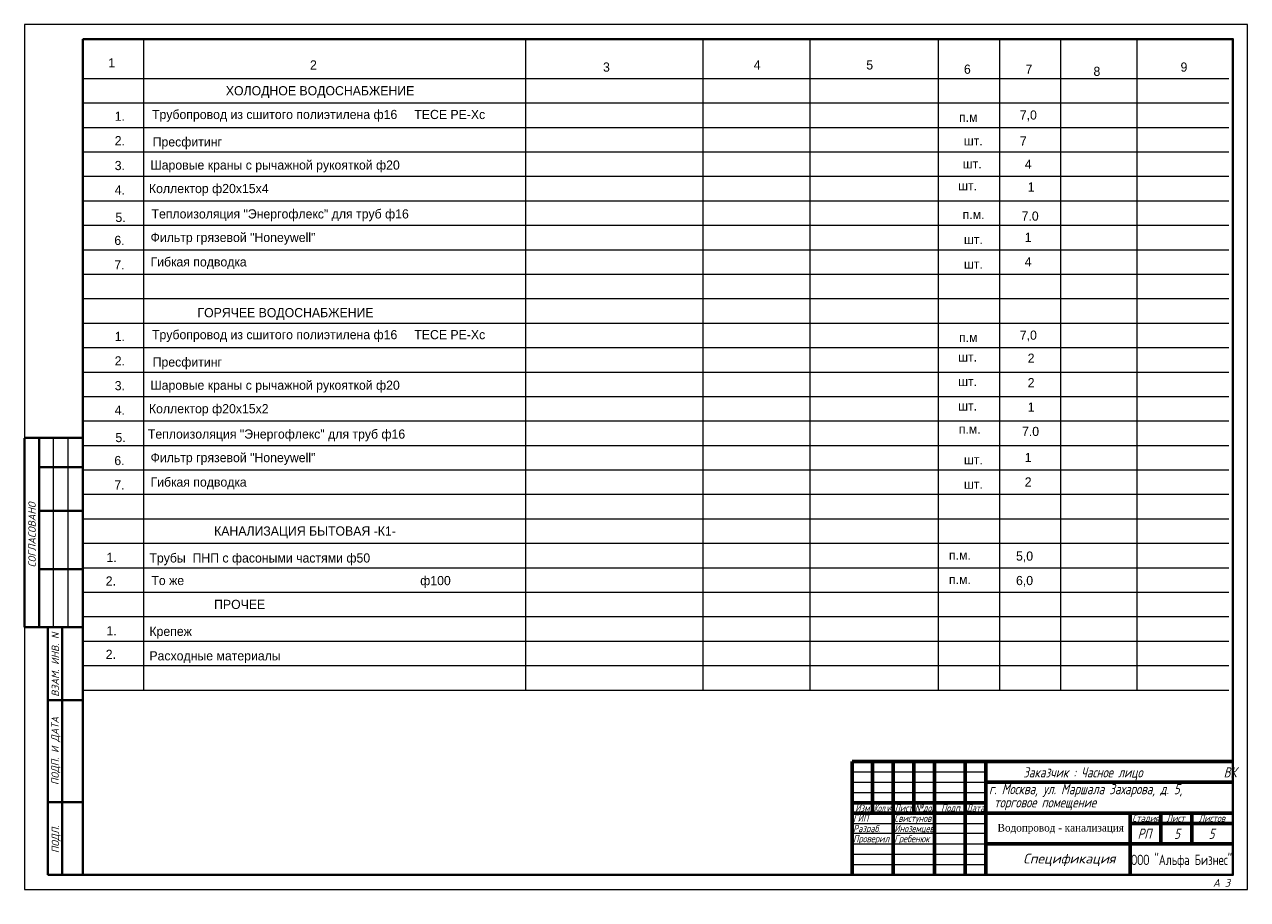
# Model space of a CAD drawing. Header units: millimetres. Extents: x 29132 to 328098784, y -63173 to 174059495.
# Tile 4 of 16: x 40262 to 44262, y 25172 to 28034. Entities that reach past the tile are written whole.
import ezdxf
from ezdxf.enums import TextEntityAlignment as Align

# ---------------------------------------------------------------- set-up
doc = ezdxf.new("R2010")
doc.units = ezdxf.units.MM
doc.linetypes.add('K5LT_BASIC', pattern=[0])
doc.linetypes.add('K5LT_THIN', pattern=[0])
doc.layers.get('0').update_dxf_attribs({"color": 1, "lineweight": 5})
doc.layers.add('format', color=7, linetype='Continuous')
doc.layers.add('ШТАМП', color=250, linetype='Continuous', lineweight=18)
doc.styles.add('KTEXTSTYLE', font='GOST_AU.SHX', dxfattribs={"width": 0.96, "height": 5})
doc.styles.add('ГОСТ', font='isocpeui.ttf', dxfattribs={"height": 4})

msp = doc.modelspace()

# ---------------------------------------------------------------- linework, layer by layer
at = {"color": 7}
for p, q in [((44200.6, 27986.4), (40452.6, 27986.4)), ((40651.6, 27985.4), (40651.6, 25856.4)), ((41901.6, 25856.4), (41901.6, 27985.4)), ((42481.6, 25856.4), (42481.6, 27985.4)), ((42831.6, 25856.4), (42831.6, 27985.4)), ((43251.6, 25856.4), (43251.6, 27985.4)), ((43451.6, 25856.4), (43451.6, 27985.4)), ((43651.6, 25856.4), (43651.6, 27985.4)), ((43901.6, 25856.4), (43901.6, 27985.4)), ((44200.6, 27856.4), (40452.6, 27856.4)), ((44200.6, 27776.4), (40452.6, 27776.4)), ((44200.6, 27696.4), (40452.6, 27696.4)), ((44200.6, 27616.4), (40452.6, 27616.4)), ((44200.6, 27536.4), (40452.6, 27536.4)), ((44200.6, 27456.4), (40452.6, 27456.4)), ((44200.6, 27376.4), (40452.6, 27376.4)), ((44200.6, 27296.4), (40452.6, 27296.4)), ((44200.6, 27216.4), (40452.6, 27216.4)), ((44200.6, 27136.4), (40452.6, 27136.4)), ((44200.6, 27056.4), (40452.6, 27056.4)), ((44200.6, 26976.4), (40452.6, 26976.4)), ((44200.6, 26896.4), (40452.6, 26896.4)), ((44200.6, 26816.4), (40452.6, 26816.4)), ((44200.6, 26736.4), (40452.6, 26736.4)), ((44200.6, 26656.4), (40452.6, 26656.4)), ((44200.6, 26576.4), (40452.6, 26576.4)), ((44200.6, 26496.4), (40452.6, 26496.4)), ((44200.6, 26416.4), (40452.6, 26416.4)), ((44200.6, 26336.4), (40452.6, 26336.4)), ((44200.6, 26256.4), (40452.6, 26256.4)), ((44200.6, 26176.4), (40452.6, 26176.4)), ((44200.6, 26096.4), (40452.6, 26096.4)), ((44200.6, 26016.4), (40452.6, 26016.4)), ((44200.6, 25936.4), (40452.6, 25936.4)), ((44200.6, 25856.4), (40452.6, 25856.4))]:
    msp.add_line(p, q, dxfattribs=at)
at = {"color": 7, "linetype": 'K5LT_BASIC', "lineweight": 60}
for p, q in [((42968.7, 25623.5), (44214.5, 25623.5)), ((42968.7, 25253.1), (42968.7, 25623.5)), ((43036.1, 25589.8), (43036.1, 25623.5)), ((43103.4, 25253.1), (43103.4, 25623.5)), ((43170.7, 25589.8), (43170.7, 25623.5)), ((43238.1, 25253.1), (43238.1, 25623.5)), ((43339.1, 25253.1), (43339.1, 25623.5)), ((43406.4, 25253.1), (43406.4, 25623.5)), ((43036.1, 25556.1), (43036.1, 25589.8)), ((43170.7, 25556.1), (43170.7, 25589.8)), ((43036.1, 25522.5), (43036.1, 25556.1)), ((43036.1, 25488.8), (43036.1, 25522.5)), ((43170.7, 25522.5), (43170.7, 25556.1)), ((43170.7, 25488.8), (43170.7, 25522.5)), ((43406.4, 25556.1), (43877.8, 25556.1)), ((43877.8, 25556.1), (44214.5, 25556.1)), ((42968.7, 25488.8), (43103.4, 25488.8)), ((43036.1, 25455.1), (43036.1, 25488.8)), ((43103.4, 25488.8), (43238.1, 25488.8)), ((43170.7, 25455.1), (43170.7, 25488.8)), ((43238.1, 25488.8), (43339.1, 25488.8)), ((43339.1, 25488.8), (43406.4, 25488.8)), ((42968.7, 25455.1), (43103.4, 25455.1)), ((43103.4, 25455.1), (43238.1, 25455.1)), ((43238.1, 25455.1), (43339.1, 25455.1)), ((43339.1, 25455.1), (43406.4, 25455.1)), ((43406.4, 25455.1), (43877.8, 25455.1)), ((43877.8, 25455.1), (44214.5, 25455.1)), ((43877.8, 25354.1), (43877.8, 25455.1)), ((43978.8, 25354.1), (43978.8, 25455.1)), ((44079.8, 25354.1), (44079.8, 25455.1)), ((43877.8, 25421.4), (43978.8, 25421.4)), ((43978.8, 25421.4), (44079.8, 25421.4)), ((44079.8, 25421.4), (44214.5, 25421.4)), ((43406.4, 25354.1), (43877.8, 25354.1)), ((43877.8, 25253.1), (43877.8, 25354.1)), ((43877.8, 25354.1), (44214.5, 25354.1))]:
    msp.add_line(p, q, dxfattribs=at)
at = {"color": 7, "linetype": 'K5LT_THIN', "lineweight": 18}
for p, q in [((42968.7, 25589.8), (43406.4, 25589.8)), ((42968.7, 25556.1), (43406.4, 25556.1)), ((42968.7, 25522.5), (43406.4, 25522.5)), ((42968.7, 25421.4), (43406.4, 25421.4)), ((42968.7, 25389), (43406.4, 25389)), ((42968.7, 25354.1), (43406.4, 25354.1)), ((42968.7, 25320.4), (43406.4, 25320.4)), ((42968.7, 25286.8), (43406.4, 25286.8))]:
    msp.add_line(p, q, dxfattribs=at)
at = {"color": 7}
msp.add_arc((44200.6, 27985.4), 1, 0, 90, dxfattribs=at)
at = {"layer": 'ШТАМП', "color": 7, "lineweight": 40}
for p, q in [((40262.1, 26063.6), (40262.1, 26680.7)), ((40263.1, 26681.7), (40452.6, 26681.7)), ((40309.8, 26586.4), (40309.8, 26681.7)), ((40309.8, 26062.6), (40309.8, 26586.4)), ((40309.8, 26586.4), (40452.6, 26586.4)), ((40309.8, 26443.6), (40452.6, 26443.6)), ((40309.8, 26253.1), (40452.6, 26253.1)), ((40263.1, 26062.6), (40452.6, 26062.6)), ((40338.3, 25253.1), (40338.3, 26062.6)), ((40385.9, 25253.1), (40385.9, 26062.6)), ((40338.3, 25824.5), (40452.6, 25824.5)), ((40338.3, 25491.2), (40452.6, 25491.2)), ((40338.3, 25253.1), (40452.6, 25253.1))]:
    msp.add_line(p, q, dxfattribs=at)
at = {"layer": 'ШТАМП', "color": 7}
for p, q in [((40357.4, 26586.4), (40357.4, 26681.7)), ((40405, 26586.4), (40405, 26681.7)), ((40452.6, 26634), (40452.6, 25253.1)), ((40357.4, 26062.6), (40357.4, 26586.4)), ((40405, 26062.6), (40405, 26586.4))]:
    msp.add_line(p, q, dxfattribs=at)
msp.add_lwpolyline([(40262.1, 28034), (40262.1, 25205.5), (44262.1, 25205.5), (44262.1, 28034)], close=True, dxfattribs=at)
at = {"layer": 'ШТАМП', "color": 7, "lineweight": 40}
msp.add_lwpolyline([(40452.6, 27986.4), (40452.6, 25253.1), (44214.5, 25253.1), (44214.5, 27986.4)], close=True, dxfattribs=at)
for centre, start, end in [((40263.1, 26680.7), 90, 180), ((40263.1, 26063.6), 180, 270)]:
    msp.add_arc(centre, 0.952, start, end, dxfattribs=at)

# ---------------------------------------------------------------- texts
at = {"color": 7}
for s, p in [('1', (40536.3, 27893.6)), ('2', (41196, 27886.7)), ('3', (42154.3, 27879.7)), ('4', (42647.3, 27886.7)), ('5', (43015.3, 27886.7)), ('6', (43334.7, 27872.8)), ('7', (43536.1, 27872.8)), ('8', (43758.3, 27865.8)), ('9', (44043, 27879.7)), ('ХОЛОДНОЕ ВОДОСНАБЖЕНИЕ', (40920.7, 27802.3)), ('1.', (40557.3, 27718.9)), ('Трубопровод из сшитого полиэтилена ф16     ТЕСЕ РЕ-Хс', (40679.3, 27724.7)), ('п.м', (43318.5, 27715.6)), ('7,0', (43517.3, 27723)), ('2.', (40557.3, 27638.9)), ('Пресфитинг', (40681.5, 27635.1)), ('шт.', (43334.4, 27638.5)), ('7', (43517.4, 27637.7)), ('3.', (40557.3, 27557.8)), ('Шаровые краны с рычажной рукояткой ф20', (40674.2, 27559.4)), ('шт.', (43330.8, 27563.1)), ('4', (43533.9, 27562.3)), ('4.', (40557.3, 27477.8)), ('Коллектор ф20х15х4', (40669.3, 27482.5)), ('шт.', (43315.8, 27491.6)), ('1', (43543.1, 27487.6)), ('5.', (40559.6, 27388.2)), ('п.м.', (43330.3, 27397.4)), ('7.0', (43523.3, 27392.4)), ('6.', (40556.1, 27313)), ('Фильтр грязевой "Honeywell"', (40674.5, 27322.6)), ('шт.', (43334.6, 27315.6)), ('1', (43533.5, 27323)), ('7.', (40556.1, 27233)), ('Гибкая подводка', (40674.5, 27242.6)), ('шт.', (43334.6, 27235.6)), ('4', (43533.5, 27243)), ('ГОРЯЧЕЕ ВОДОСНАБЖЕНИЕ ', (40828, 27076.6)), ('1.', (40557.3, 26998.9)), ('Трубопровод из сшитого полиэтилена ф16     ТЕСЕ РЕ-Хс', (40679.3, 27004.7)), ('п.м', (43318.5, 26995.6)), ('7,0', (43517.3, 27003)), ('2.', (40557.3, 26918.9)), ('Пресфитинг', (40681.5, 26915.1)), ('шт.', (43315.8, 26931.6)), ('2', (43543.1, 26927.6)), ('3.', (40557.3, 26837.8)), ('Шаровые краны с рычажной рукояткой ф20', (40674.2, 26839.4)), ('шт.', (43315.8, 26851.6)), ('2', (43543.1, 26847.6)), ('4.', (40557.3, 26757.8)), ('Коллектор ф20х15х2', (40669.3, 26762.5)), ('шт.', (43315.8, 26771.6)), ('1', (43543.1, 26767.6)), ('5.', (40559.6, 26668.2)), ('п.м.', (43317.9, 26696)), ('7.0', (43524.6, 26688.3)), ('6.', (40556.1, 26593)), ('Фильтр грязевой "Honeywell"', (40674.5, 26602.6)), ('шт.', (43334.6, 26595.6)), ('1', (43533.5, 26603)), ('7.', (40556.1, 26513)), ('Гибкая подводка', (40674.5, 26522.6)), ('шт.', (43334.6, 26515.6)), ('2', (43533.5, 26523)), ('КАНАЛИЗАЦИЯ БЫТОВАЯ -К1-', (40882.4, 26362.5)), ('1.', (40530.4, 26276.3)), ('Трубы  ПНП с фасоными частями ф50', (40670.8, 26274.4)), ('2.', (40527.9, 26199.2)), ('То же', (40677.2, 26200.7)), ('ф100', (41556.4, 26200.4)), ('ПРОЧЕЕ', (40882.4, 26122.5)), ('1.', (40530.4, 26036.3)), ('Крепеж', (40670.8, 26034.4)), ('2.', (40527.9, 25959.2)), ('Расходные материалы', (40670.8, 25954.4))]:
    msp.add_text(s, height=30, dxfattribs=at).set_placement(p)
at = {"color": 7, "attachment_point": 1, "style": 'KTEXTSTYLE'}
for s, insert, char_height in [('{\\fGOST type A|b0|i0|c204|p34;\\H2x;\\Q15;Заказчик\\fGOST type A|b0|i0|c0|p34; : \\fGOST type A|b0|i0|c204|p34;Часное лицо                ВК}', (43528.3, 25605.1), 16.835), ('{\\fGOST type A|b0|i0|c204|p34;\\H2x;\\Q15;г. Москва\\fGOST type A|b0|i0|c0|p34;, \\fGOST type A|b0|i0|c204|p34;ул\\fGOST type A|b0|i0|c0|p34;. \\fGOST type A|b0|i0|c204|p34;Маршала\\fGOST type A|b0|i0|c0|p34; \\fGOST type A|b0|i0|c204|p34;Захарова\\fGOST type A|b0|i0|c0|p34;, \\fGOST type A|b0|i0|c204|p34;д\\fGOST type A|b0|i0|c0|p34;. 5, }', (43416.6, 25550.4), 16.835), ('{\\fGOST type A|b0|i0|c204|p34;\\H1.4x;\\Q15;Изм\\fGOST type A|b0|i0|c0|p34;.}', (42979.2, 25483.7), 16.835), ('{\\fGOST type A|b0|i0|c204|p34;\\H1.4x;\\Q15;\\W0.73;Кол\\fGOST type A|b0|i0|c0|p34;.\\fGOST type A|b0|i0|c204|p34;уч\\Fgost_au|c204;.}', (43040, 25483.6), 16.835), ('{\\fGOST type A|b0|i0|c204|p34;\\H1.4x;\\Q15;\\W0.85;Лист}', (43107.2, 25483.6), 16.835), ('{\\fGOST type A|b0|i0|c204|p34;\\H1.4x;\\Q15;\\W0.84;№док\\fGOST type A|b0|i0|c0|p34;.}', (43174.6, 25483.6), 16.835), ('{\\fGOST type A|b0|i0|c204|p34;\\H1.4x;\\Q15;Подп\\Fgost_au|c204;.}', (43260.1, 25483.7), 16.835), ('{\\fGOST type A|b0|i0|c204|p34;\\H1.4x;\\Q15;\\W0.85;Дата}', (43342.9, 25483.6), 16.835), ('{\\fGOST type A|b0|i0|c0|p34;\\H2x;\\Q15; \\fGOST type A|b0|i0|c204|p34;торговое помещение}', (43416.6, 25507), 16.835), ('{\\fGOST type A|b0|i0|c204|p34;\\H1.4x;\\Q15;ГИП}', (42972.1, 25449.9), 16.835), ('{\\fGOST type A|b0|i0|c204|p34;\\H1.4x;\\Q15;\\W0.95;Свистунов}', (43106.8, 25449.9), 16.835), ('{\\fGOST type A|b0|i0|c204|p34;\\H1.4x;\\Q15;Стадия}', (43885.3, 25450), 16.835), ('{\\fGOST type A|b0|i0|c204|p34;\\H1.4x;\\Q15;Лист}', (43997, 25450), 16.835), ('{\\fGOST type A|b0|i0|c204|p34;\\H1.4x;\\Q15;Листов}', (44102.4, 25450), 16.835), ('{\\fGOST type A|b0|i0|c204|p34;\\H1.4x;\\Q15;Разраб\\fGOST type A|b0|i0|c0|p34;.}', (42972.1, 25416.2), 16.835), ('{\\fGOST type A|b0|i0|c204|p34;\\H1.4x;\\Q15;\\W0.95;Иноземцев}', (43106.8, 25416.2), 16.835), ('{\\fTimes New Roman CYR|b0|i0|c204|p18;Водопровод - канализация}', (43444.6, 25419.9), 25.136), ('{\\fGOST type A|b0|i0|c204|p34;\\H2x;\\Q15;РП}', (43902.7, 25404.4), 16.835), ('{\\fGOST type A|b0|i0|c204|p34;\\H2x;\\Q15;5}', (44022, 25404.4), 16.835), ('{\\fGOST type A|b0|i0|c204|p34;\\H2x;\\Q15;5}', (44134.9, 25404.4), 16.835), ('{\\fGOST type A|b0|i0|c204|p34;\\H1.4x;\\Q15;Проверил}', (42972.1, 25383.2), 16.835), ('{\\fGOST type A|b0|i0|c204|p34;\\H1.4x;\\Q15;Гребенюк}', (43106.8, 25383.2), 16.835), ('{\\fGOST type A|b0|i0|c204|p34;\\H2x;\\W0.94;ООО\\fGOST type A|b0|i0|c0|p34; "\\fGOST type A|b0|i0|c204|p34;Альфа\\fGOST type A|b0|i0|c0|p34; \\fGOST type A|b0|i0|c204|p34;Бизнес\\fGOST type A|b0|i0|c0|p34;"}', (43881.3, 25318.9), 16.835)]:
    msp.add_mtext(s, dxfattribs=dict(at, insert=insert, char_height=char_height))
at = {"layer": 'format', "color": 7}
for s, p in [('Теплоизоляция "Энергофлекс" для труб ф16', (40677.7, 27399.6)), ('Теплоизоляция "Энергофлекс" для труб ф16', (40665.8, 26679.6)), ('п.м.', (43285.6, 26283.7)), ('5,0', (43505, 26280.6)), ('п.м.', (43285.6, 26203.7)), ('6,0', (43505, 26200.6))]:
    msp.add_text(s, height=30, dxfattribs=at).set_placement(p)
at = {"layer": 'ШТАМП', "color": 7, "style": 'ГОСТ'}
for s, p in [('СОГЛАСОВАНО', (40287, 26258.8)), ('ВЗАМ. ИНВ. N', (40363.1, 25835.4)), ('ПОДП. И ДАТА', (40362.4, 25546.7)), ('ПОДЛ.', (40363.4, 25324))]:
    msp.add_text(s, height=23.94, rotation=90, dxfattribs=at).set_placement(p, align=Align.MIDDLE_LEFT)
msp.add_text('Спецификация', height=32.398, dxfattribs=at).set_placement((43528.4, 25290.2))
msp.add_text('А 3', height=25.14, dxfattribs=at).set_placement((44177.3, 25227), align=Align.MIDDLE)
msp.add_text('А 3', height=25.14, dxfattribs=at).set_placement((44177.3, 25227), align=Align.MIDDLE)

doc.saveas('drawing.dxf')
